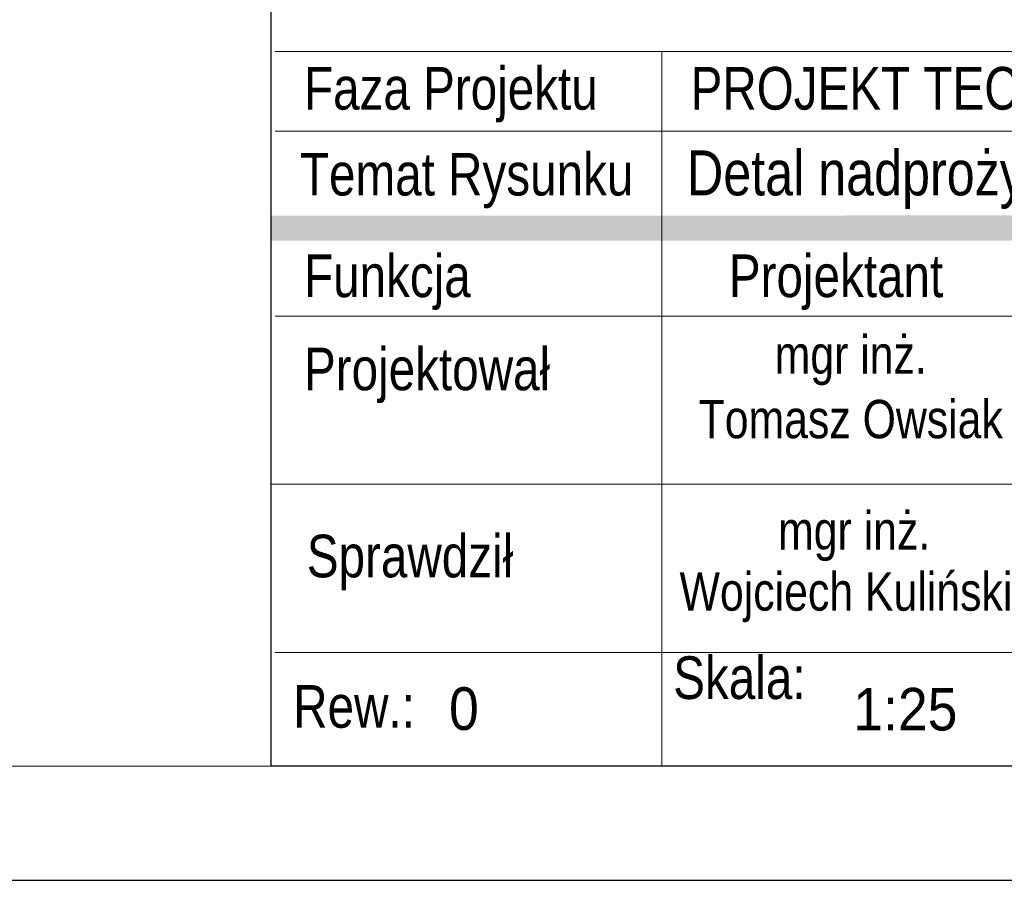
# Model space of a CAD drawing. Header units: millimetres. Extents: x -41546 to -38339, y -47321 to -45836.
# Tile 3 of 16: x -38602 to -38472, y -46863 to -46750. Entities that reach past the tile are written whole.
import ezdxf
from ezdxf.enums import TextEntityAlignment as Align

# ---------------------------------------------------------------- set-up
doc = ezdxf.new("R2010")
doc.units = ezdxf.units.MM
doc.layers.add('1', color=1, linetype='Continuous')
for name, color, linetype, lineweight in [('A_tabelka', 8, 'Continuous', 0), ('G-ANNO-TTLB', 6, 'Continuous', 9), ('hatch', 252, 'Continuous', 5), ('logo_opis', 8, 'Continuous', 0)]:
    doc.layers.add(name, color=color, linetype=linetype, lineweight=lineweight)
doc.styles.add('Arial_12', font='arial.ttf', dxfattribs={"height": 9})
doc.styles.add('Arial_13', font='arial.ttf', dxfattribs={"width": 0.8, "height": 15})
doc.styles.add('Arial_16', font='arial.ttf', dxfattribs={"height": 9})
doc.styles.add('Arial_20', font='arial.ttf', dxfattribs={"width": 0.8, "height": 14})
doc.styles.add('Morena_tabelka bud A0$0$morena', font='arial.ttf', dxfattribs={"width": 0.8, "height": 25})

# ---------------------------------------------------------------- blocks, each defined once
blk = doc.blocks.new('TAB_ART_KONSTR')
at = {"layer": 'A_tabelka', "ltscale": 0.25}
blk.add_hatch(color=256, dxfattribs=at).paths.add_polyline_path([(-762.45, 257.09), (-762.45, 245.42), (0, 245.42), (0, 257.2)])
at = {"layer": '1', "color": 0}
blk.add_lwpolyline([(-762.45, 1077.31), (0, 1077.31), (0, 0), (-762.45, 0)], close=True, dxfattribs=at)
at = {"layer": 'A_tabelka', "color": 0, "ltscale": 0.25}
for p, q in [((-760.62, 333.74), (0, 333.74)), ((-580.01, 0), (-580.01, 333.74)), ((-760.62, 296.52), (0, 296.52)), ((-760.62, 210.12), (0, 210.12)), ((-760.62, 210.12), (0, 210.12)), ((-762.45, 131.59), (-209, 131.59)), ((-760.62, 53.08), (0, 53.08)), ((-760.62, 0), (0, 0))]:
    blk.add_line(p, q, dxfattribs=at)
at = {"layer": 'A_tabelka', "ltscale": 0.25, "style": 'Morena_tabelka bud A0$0$morena', "width": 0.8}
for s, height, p in [('Faza Projektu', 19.9056, (-747.19, 306.58)), ('Temat Rysunku', 19.9056, (-749.09, 266.47)), ('Funkcja', 19.906, (-747.19, 219.01)), ('Projektant', 19.906, (-548.71, 219.01)), ('Projektował', 19.9056, (-747.19, 175.53)), ('Sprawdził', 19.906, (-745.87, 88.15)), ('Skala:', 19.906, (-574.7, 31.33)), ('Rew.:', 19.906, (-752.23, 17.91))]:
    blk.add_text(s, height=height, dxfattribs=at).set_placement(p)
at = {"layer": 'A_tabelka', "color": 7, "ltscale": 0.25, "style": 'Morena_tabelka bud A0$0$morena', "width": 0.8}
blk.add_text('PROJEKT TECHNICZNY', height=19.9056, dxfattribs=at).set_placement((-566.58, 306.58))
at = {"layer": 'G-ANNO-TTLB', "color": 2}
for tag, p, height, style, width in [('NAZWA_RYS', (-568.25, 266.54), 21, 'Arial_13', 0.8), ('REWIZJA_RYS', (-679.43, 16.89), 19.87, 'Arial_20', 0.9), ('SKALA_RYS', (-490.54, 16.64), 19.87, 'Arial_12', 0.9), ('NUMER_RYS', (-120.27, 11.74), 25, 'Arial_12', 0.9)]:
    blk.add_attdef(tag, p, '', height=height, dxfattribs=dict(at, style=style, width=width))
at = {"layer": 'G-ANNO-TTLB', "color": 2, "style": 'Arial_16', "width": 0.8}
blk.add_attdef('DATA_RYS', (-168, 53.11), '', height=18.06, rotation=90, dxfattribs=at)
at = {"layer": 'logo_opis', "color": 7, "ltscale": 0.25, "style": 'Morena_tabelka bud A0$0$morena', "width": 0.8}
for s, height, p in [('mgr inż.', 17.884, (-491.76, 192.14)), ('Tomasz Owsiak', 17.8839, (-491.76, 162.06)), ('mgr inż.', 17.884, (-490.17, 110.04)), ('Wojciech Kuliński', 17.8839, (-493.99, 81.52))]:
    blk.add_text(s, height=height, dxfattribs=at).set_placement(p, align=Align.MIDDLE_CENTER)

msp = doc.modelspace()

# ---------------------------------------------------------------- linework, layer by layer
at = {"layer": 'Defpoints', "color": 8}
msp.add_lwpolyline([(-38339.11, -46862.93), (-38339.11, -46120.43), (-38864.11, -46120.43), (-38864.11, -46862.93)], close=True, dxfattribs=at)
at = {"layer": 'hatch', "color": 7}
msp.add_lwpolyline([(-38354.11, -46847.93), (-38354.11, -46135.43), (-38811.11, -46135.43), (-38811.11, -46847.93)], close=True, dxfattribs=at)

# ---------------------------------------------------------------- block references
at = {"lineweight": -2}
ref = msp.add_blockref('TAB_ART_KONSTR', (-38354.11, -46847.93), dxfattribs=dict(at, xscale=0.28125, yscale=0.28125, zscale=0.28125))
ref.add_attrib('NAZWA_RYS', 'Detal nadproży stalowych w ist. ścianach murowanych ', (-38513.93, -46772.97), dxfattribs={"layer": 'G-ANNO-TTLB', "color": 2, "height": 5.9062, "style": 'Arial_13', "width": 0.8})
ref.add_attrib('SKALA_RYS', '1:25', (-38492.08, -46843.25), dxfattribs={"layer": 'G-ANNO-TTLB', "color": 2, "height": 5.59, "style": 'Arial_12', "width": 0.9})
ref.add_attrib('REWIZJA_RYS', '0', (-38545.2, -46843.18), dxfattribs={"layer": 'G-ANNO-TTLB', "color": 2, "height": 5.59, "style": 'Arial_20', "width": 0.9})

doc.saveas('drawing.dxf')
